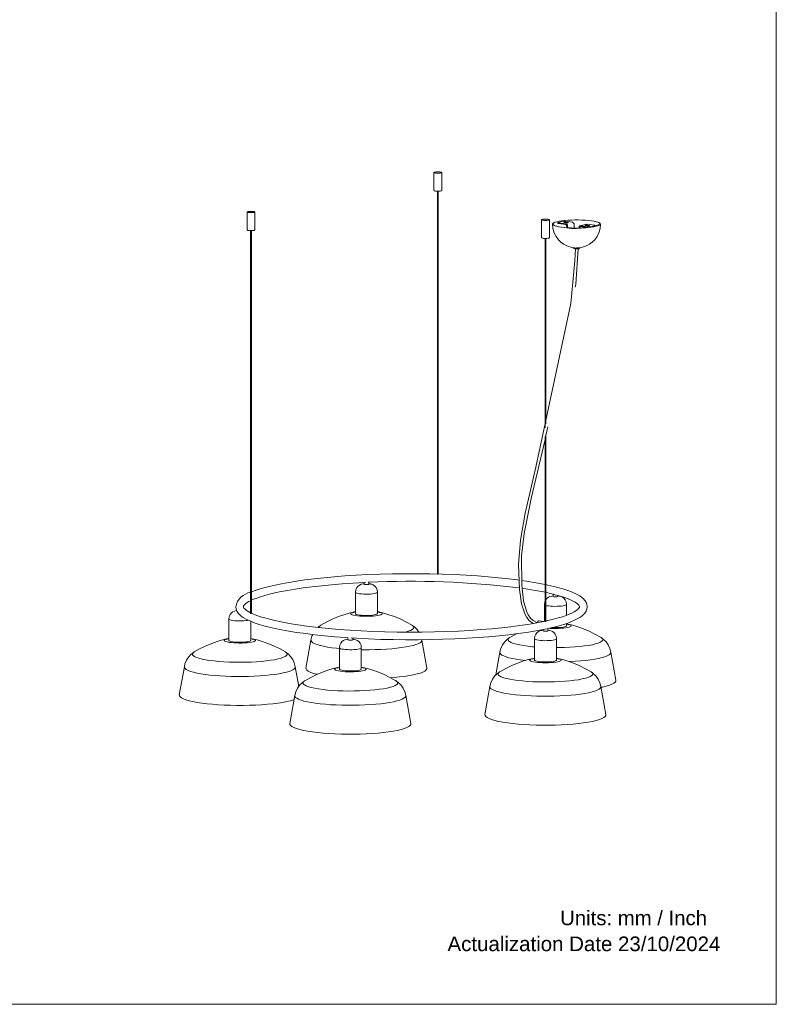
# Model space of a CAD drawing. Header units: millimetres. Extents: x 0 to 8.3, y 0 to 11.7.
# Tile 2 of 5: x 4.1 to 8.3, y 0 to 5.4. Entities that reach past the tile are written whole.
import ezdxf

# ---------------------------------------------------------------- set-up
doc = ezdxf.new("R2010")
doc.units = ezdxf.units.MM
doc.layers.add('PDF_Geometría', color=7, linetype='Continuous')
doc.layers.add('PDF_Texto', color=7, linetype='Continuous', true_color=0x5b5b5b)
doc.styles.add('PDF Arial-BoldMT', font='arial.ttf')

msp = doc.modelspace()

# ---------------------------------------------------------------- linework, layer by layer
at = {"layer": 'PDF_Geometría', "lineweight": 18}
msp.add_lwpolyline([(0.0016, 11.6917), (0.0016, 0), (8.2684, 0), (8.2684, 11.6917)], close=True, dxfattribs=at)
at = {"layer": 'PDF_Geometría', "color": 9, "lineweight": 9, "true_color": 0xc0c0c0}
for points in [[(6.4357, 4.542), (6.4385, 4.5428), (6.4401, 4.5437), (6.4403, 4.5443), (6.4402, 4.5446), (6.4389, 4.5455), (6.4363, 4.5464), (6.4325, 4.547), (6.4278, 4.5475), (6.4225, 4.5478), (6.4171, 4.5478), (6.4117, 4.5476), (6.4069, 4.5471), (6.403, 4.5465), (6.4001, 4.5457), (6.3986, 4.5448), (6.3983, 4.5443), (6.3985, 4.5439), (6.3997, 4.543), (6.4024, 4.5421), (6.4062, 4.5415), (6.4108, 4.541), (6.4161, 4.5407), (6.4216, 4.5407), (6.4269, 4.5409), (6.4317, 4.5414)], [(5.4155, 4.3264), (5.4183, 4.3272), (5.4199, 4.3281), (5.4201, 4.3287), (5.42, 4.3291), (5.4187, 4.33), (5.4161, 4.3308), (5.4123, 4.3314), (5.4076, 4.3319), (5.4023, 4.3322), (5.3969, 4.3322), (5.3915, 4.332), (5.3867, 4.3315), (5.3828, 4.3309), (5.3799, 4.3301), (5.3784, 4.3292), (5.3781, 4.3287), (5.3782, 4.3283), (5.3795, 4.3274), (5.3822, 4.3266), (5.386, 4.3259), (5.3906, 4.3254), (5.3959, 4.3251), (5.4014, 4.3251), (5.4067, 4.3253), (5.4115, 4.3258)], [(7.0239, 4.284), (7.0267, 4.2848), (7.0283, 4.2857), (7.0285, 4.2863), (7.0284, 4.2867), (7.0271, 4.2876), (7.0245, 4.2884), (7.0207, 4.2891), (7.016, 4.2895), (7.0107, 4.2898), (7.0053, 4.2898), (6.9999, 4.2896), (6.9951, 4.2892), (6.9912, 4.2885), (6.9883, 4.2877), (6.9868, 4.2868), (6.9865, 4.2863), (6.9866, 4.2859), (6.9879, 4.285), (6.9906, 4.2842), (6.9944, 4.2835), (6.999, 4.283), (7.0043, 4.2828), (7.0098, 4.2827), (7.0151, 4.283), (7.0199, 4.2834)], [(7.1178, 4.2726), (7.1281, 4.2712), (7.1293, 4.271), (7.1301, 4.2708), (7.1305, 4.2705), (7.1305, 4.2704), (7.1304, 4.2702), (7.13, 4.2699), (7.1291, 4.2697), (7.1278, 4.2695), (7.1263, 4.2693), (7.1247, 4.2693), (7.123, 4.2693), (7.1213, 4.2693), (7.1198, 4.2695), (7.1096, 4.2709), (7.1084, 4.2711), (7.1076, 4.2714), (7.1072, 4.2716), (7.1072, 4.2718), (7.1072, 4.2719), (7.1077, 4.2722), (7.1086, 4.2725), (7.1099, 4.2727), (7.1114, 4.2728), (7.113, 4.2729), (7.1147, 4.2729), (7.1164, 4.2728)], [(7.2262, 4.2549), (7.2251, 4.2552), (7.2242, 4.2554), (7.2238, 4.2557), (7.2238, 4.2558), (7.2239, 4.256), (7.2243, 4.2563), (7.2252, 4.2565), (7.2265, 4.2567), (7.228, 4.2569), (7.2296, 4.2569), (7.2314, 4.2569), (7.233, 4.2568), (7.2345, 4.2567), (7.2447, 4.2553), (7.2459, 4.2551), (7.2467, 4.2548), (7.2471, 4.2545), (7.2471, 4.2544), (7.2471, 4.2542), (7.2466, 4.254), (7.2457, 4.2537), (7.2444, 4.2535), (7.2429, 4.2534), (7.2413, 4.2533), (7.2396, 4.2533), (7.2379, 4.2534), (7.2365, 4.2535)]]:
    msp.add_lwpolyline(points, close=True, dxfattribs=at)
for points in [[(6.3983, 4.5443), (6.3983, 4.446)], [(6.4403, 4.446), (6.4403, 4.5443)], [(6.4402, 4.4464), (6.4403, 4.446), (6.4401, 4.4454), (6.4385, 4.4445), (6.4357, 4.4437), (6.4317, 4.4431), (6.4269, 4.4427), (6.4216, 4.4424), (6.4161, 4.4425), (6.4108, 4.4427), (6.4062, 4.4432), (6.4024, 4.4439), (6.3997, 4.4447), (6.3985, 4.4456), (6.3983, 4.446)], [(6.4167, 4.4425), (6.4167, 2.3505)], [(6.4219, 2.3505), (6.4219, 4.4424)], [(5.3781, 4.3287), (5.3781, 4.2304)], [(5.4201, 4.2304), (5.4201, 4.3287)], [(6.9865, 4.2863), (6.9865, 4.188)], [(7.0285, 4.188), (7.0285, 4.2863)], [(7.3063, 4.263), (7.3047, 4.2597), (7.3004, 4.2565), (7.2932, 4.2535), (7.2835, 4.2506), (7.2714, 4.2481), (7.2572, 4.2459), (7.2412, 4.244), (7.2238, 4.2426), (7.2054, 4.2417), (7.1863, 4.2412), (7.167, 4.2412), (7.1479, 4.2417), (7.1295, 4.2427), (7.1121, 4.2441), (7.0962, 4.246), (7.0821, 4.2482), (7.0702, 4.2508), (7.0606, 4.2536), (7.0536, 4.2567), (7.0494, 4.2599), (7.048, 4.2631), (7.048, 4.2632), (7.0496, 4.2664), (7.0539, 4.2696), (7.0611, 4.2727), (7.0708, 4.2755), (7.0829, 4.2781), (7.0971, 4.2803), (7.1131, 4.2821), (7.1305, 4.2836), (7.1489, 4.2845), (7.168, 4.285), (7.1873, 4.285), (7.2064, 4.2845), (7.2248, 4.2835), (7.2422, 4.2821), (7.2581, 4.2802), (7.2722, 4.278), (7.2841, 4.2754), (7.2937, 4.2725), (7.3007, 4.2695), (7.3049, 4.2663), (7.3063, 4.2631), (7.3059, 4.2597)], [(7.048, 4.2631), (7.0483, 4.2599)], [(7.1274, 4.2429), (7.1274, 4.2533), (7.1271, 4.256), (7.1263, 4.2586), (7.125, 4.2609), (7.1233, 4.2628), (7.1213, 4.2641), (7.1192, 4.2647), (7.0783, 4.2703), (7.0769, 4.2706), (7.0759, 4.2709), (7.0754, 4.2712), (7.0753, 4.2714), (7.0754, 4.2716), (7.076, 4.2719), (7.0771, 4.2722), (7.1034, 4.2778), (7.1049, 4.278), (7.1067, 4.2782), (7.1087, 4.2782), (7.1107, 4.2782), (7.1127, 4.2781), (7.1145, 4.278), (7.1554, 4.2724), (7.1575, 4.2717), (7.1595, 4.2704), (7.1612, 4.2685), (7.1625, 4.2662), (7.1633, 4.2636), (7.1635, 4.2609), (7.1635, 4.2413)], [(7.0753, 4.2714), (7.0753, 4.2662)], [(7.076, 4.2667), (7.0754, 4.2664), (7.0753, 4.2662), (7.0754, 4.266), (7.0759, 4.2657), (7.0769, 4.2654), (7.0783, 4.2651), (7.1192, 4.2595), (7.1202, 4.2592), (7.1212, 4.2586), (7.1221, 4.2576), (7.1227, 4.2565), (7.1231, 4.2552), (7.1233, 4.2538), (7.1233, 4.2432)], [(7.2789, 4.2546), (7.2783, 4.2543), (7.2772, 4.254), (7.2509, 4.2484), (7.2494, 4.2482), (7.2476, 4.248), (7.2456, 4.2479), (7.2436, 4.2479), (7.2416, 4.248), (7.2398, 4.2482), (7.1989, 4.2538), (7.1968, 4.2537), (7.1968, 4.2537), (7.1948, 4.253), (7.1932, 4.2516), (7.1919, 4.2496), (7.191, 4.2472), (7.1908, 4.2446), (7.1908, 4.2412)], [(7.233, 4.2614), (7.1968, 4.2537)], [(7.233, 4.2614), (7.233, 4.2614), (7.2351, 4.2615), (7.276, 4.2559), (7.2774, 4.2556), (7.2784, 4.2553), (7.2789, 4.255), (7.279, 4.2548)], [(7.279, 4.2497), (7.279, 4.2548)], [(5.42, 4.2308), (5.4201, 4.2304), (5.4199, 4.2298), (5.4183, 4.229), (5.4155, 4.2282), (5.4115, 4.2275), (5.4067, 4.2271), (5.4014, 4.2268), (5.3959, 4.2269), (5.3906, 4.2271), (5.386, 4.2276), (5.3822, 4.2283), (5.3795, 4.2291), (5.3782, 4.23), (5.3781, 4.2304)], [(5.3965, 4.2269), (5.3965, 2.1348)], [(5.4017, 2.1348), (5.4017, 4.2269)], [(7.1948, 4.2412), (7.1948, 4.244), (7.195, 4.2453), (7.1954, 4.2465), (7.196, 4.2475), (7.1969, 4.2482), (7.1979, 4.2486), (7.1979, 4.2486), (7.1989, 4.2486), (7.2358, 4.2436)], [(7.231, 4.2442), (7.231, 4.243)], [(7.2398, 4.2481), (7.2413, 4.2481)], [(7.2416, 4.2481), (7.2429, 4.2482), (7.2439, 4.2483)], [(7.0284, 4.1884), (7.0285, 4.188), (7.0283, 4.1875), (7.0267, 4.1866), (7.0239, 4.1858), (7.0199, 4.1851), (7.0151, 4.1847), (7.0098, 4.1845), (7.0043, 4.1845), (6.999, 4.1847), (6.9944, 4.1852), (6.9906, 4.1859), (6.9879, 4.1867), (6.9866, 4.1876), (6.9865, 4.188)], [(7.0049, 4.1845), (7.0049, 3.1494)], [(7.0101, 3.1715), (7.0101, 4.1845)], [(6.9409, 2.0801), (6.9346, 2.0833), (6.9191, 2.0961), (6.9056, 2.1128), (6.8938, 2.1338), (6.8762, 2.1878), (6.865, 2.267), (6.8597, 2.4023), (6.8704, 2.5359), (6.8973, 2.6834), (6.9545, 2.9346), (7.1454, 3.8285), (7.1686, 4.0615), (7.1719, 4.1269)], [(7.1614, 4.1329), (7.1614, 4.1293)], [(7.1927, 4.1289), (7.1894, 4.1276), (7.1828, 4.1268), (7.1747, 4.1267), (7.1673, 4.1272), (7.1625, 4.1284), (7.1614, 4.1293), (7.1616, 4.1297)], [(7.1678, 4.1324), (7.1747, 4.1318), (7.1828, 4.132), (7.1894, 4.1328)], [(7.1695, 3.9185), (7.1728, 3.9352), (7.1863, 4.1273)], [(7.1762, 4.1322), (7.1795, 4.1322), (7.1827, 4.1323), (7.1855, 4.1326), (7.1879, 4.133), (7.1882, 4.1331)], [(7.1929, 4.1293), (7.1929, 4.1332)], [(7.0099, 3.1077), (7.0118, 3.1155), (7.0194, 3.1546)], [(6.9618, 2.0868), (6.9557, 2.0884), (6.9397, 2.0973), (6.9258, 2.1101), (6.9137, 2.127), (6.9031, 2.1487), (6.8874, 2.2052), (6.8777, 2.2906), (6.8759, 2.4506), (6.8908, 2.5722), (6.9295, 2.7634), (7.0048, 3.0857)], [(7.0049, 2.0925), (7.0049, 2.0925), (7.005, 2.0924), (7.0053, 2.0923), (7.0059, 2.0922), (7.0066, 2.0921), (7.0074, 2.092), (7.0082, 2.092), (7.009, 2.092), (7.0096, 2.0921), (7.01, 2.0922), (7.0101, 2.0924), (7.0101, 2.0924), (7.0101, 3.1136)], [(7.0049, 3.1021), (7.0049, 2.0925)], [(5.4016, 2.2534), (5.4211, 2.2608), (5.4436, 2.2683), (5.4691, 2.2758), (5.4978, 2.2833), (5.5299, 2.2907), (5.5654, 2.298), (5.6045, 2.3051), (5.6471, 2.312), (5.6934, 2.3186), (5.7432, 2.3248), (5.7963, 2.3305), (5.8526, 2.3357), (5.9119, 2.3403), (5.9737, 2.3443), (6.0378, 2.3475), (6.1037, 2.35), (6.171, 2.3517), (6.2392, 2.3526), (6.3077, 2.3526), (6.3759, 2.3518), (6.4433, 2.3501), (6.5093, 2.3477), (6.5735, 2.3445), (6.6355, 2.3406), (6.6948, 2.336), (6.7513, 2.3308), (6.8046, 2.3251), (6.8545, 2.3189), (6.8617, 2.318)], [(6.4219, 2.3505), (6.4219, 2.3505), (6.4218, 2.3504), (6.4214, 2.3502), (6.4208, 2.3501), (6.42, 2.35), (6.4192, 2.3499), (6.4184, 2.35), (6.4177, 2.3501), (6.4171, 2.3502), (6.4168, 2.3504), (6.4167, 2.3505), (6.4167, 2.3506)], [(7.0048, 2.294), (6.9852, 2.298), (6.9461, 2.3051), (6.9035, 2.312), (6.8759, 2.316)], [(5.4016, 2.2076), (5.4132, 2.2128), (5.4303, 2.2195), (5.4503, 2.2264), (5.4734, 2.2334), (5.4998, 2.2405), (5.5295, 2.2476), (5.5628, 2.2547), (5.5997, 2.2617), (5.6403, 2.2684), (5.6845, 2.275), (5.7323, 2.2812), (5.7836, 2.287), (5.8382, 2.2923), (5.8958, 2.297), (5.9563, 2.3012), (6.0191, 2.3046), (6.0239, 2.3048)], [(5.9695, 2.2508), (5.9711, 2.265), (5.9763, 2.2766), (5.9835, 2.2851), (5.9914, 2.2908), (5.9996, 2.2945), (6.0095, 2.297), (6.0166, 2.2977)], [(6.0162, 2.3038), (6.0162, 2.2949)], [(6.0165, 2.2945), (6.0162, 2.2949), (6.0166, 2.2955)], [(6.042, 2.2955), (6.0424, 2.2949), (6.042, 2.2943), (6.0386, 2.2933), (6.0327, 2.2928), (6.0259, 2.2927), (6.02, 2.2933), (6.0166, 2.2943)], [(6.042, 2.2977), (6.0491, 2.297), (6.0519, 2.2965), (6.0539, 2.296), (6.056, 2.2955), (6.0586, 2.2947), (6.0621, 2.2933), (6.0666, 2.2911), (6.0687, 2.2899), (6.0751, 2.2851), (6.0823, 2.2766), (6.0875, 2.265), (6.089, 2.2508)], [(6.0424, 2.2949), (6.0424, 2.3068)], [(7.005, 2.251), (6.9878, 2.2547), (6.9509, 2.2617), (6.9103, 2.2684), (6.8789, 2.2731)], [(7.01, 2.2929), (7.0208, 2.2907), (7.0528, 2.2833), (7.0815, 2.2758), (7.107, 2.2683), (7.1296, 2.2608), (7.1493, 2.2533), (7.1665, 2.2459), (7.1814, 2.2384), (7.1942, 2.2309), (7.2052, 2.2232), (7.2147, 2.2152), (7.2227, 2.2064), (7.2292, 2.1967), (7.2338, 2.1854), (7.2357, 2.172), (7.2338, 2.1586), (7.2292, 2.1473), (7.2227, 2.1376), (7.2147, 2.1288), (7.2052, 2.1208), (7.1942, 2.1131), (7.1814, 2.1056), (7.1665, 2.0981), (7.1493, 2.0907), (7.1296, 2.0832), (7.107, 2.0757), (7.0815, 2.0682), (7.0528, 2.0607), (7.0208, 2.0533), (7.0192, 2.053)], [(6.089, 2.2515), (6.0891, 2.2509), (6.089, 2.2508), (6.0883, 2.2494), (6.0852, 2.2473), (6.0795, 2.2454), (6.0717, 2.2438), (6.062, 2.2424), (6.0509, 2.2415), (6.0388, 2.2409), (6.0264, 2.2408), (6.014, 2.2411), (6.0023, 2.2419), (5.9918, 2.243), (5.983, 2.2445), (5.9761, 2.2463), (5.9716, 2.2483), (5.9696, 2.2504), (5.9695, 2.2508), (5.9695, 2.2509), (5.9695, 2.1346), (5.9696, 2.134), (5.9716, 2.1319), (5.9761, 2.1299), (5.983, 2.1281), (5.9918, 2.1266), (6.0023, 2.1255), (6.014, 2.1247), (6.0264, 2.1244), (6.0388, 2.1245), (6.0509, 2.1251), (6.062, 2.1261), (6.0717, 2.1274), (6.0795, 2.1291), (6.0852, 2.131), (6.0883, 2.133), (6.0891, 2.1346), (6.089, 2.1351)], [(6.0891, 2.1346), (6.0891, 2.2509)], [(7.0495, 2.2408), (7.0211, 2.2476), (7.01, 2.25)], [(7.0101, 2.2116), (7.0159, 2.2184), (7.0238, 2.2242), (7.032, 2.2279), (7.0419, 2.2304), (7.0488, 2.2311)], [(7.0486, 2.2427), (7.0486, 2.2283)], [(7.0487, 2.2286), (7.0486, 2.2283), (7.0495, 2.2274), (7.0535, 2.2265), (7.0597, 2.2261), (7.0664, 2.2262), (7.0719, 2.2269), (7.0747, 2.2279), (7.0748, 2.2283), (7.0748, 2.2344)], [(7.0747, 2.2312), (7.0785, 2.2308), (7.0815, 2.2304), (7.0914, 2.2279), (7.0996, 2.2242), (7.1075, 2.2184), (7.1147, 2.2099), (7.1199, 2.1983), (7.1215, 2.1842)], [(5.3966, 2.1388), (5.3869, 2.1438), (5.3773, 2.1496), (5.3697, 2.155), (5.3641, 2.16), (5.3603, 2.1643), (5.3581, 2.1678), (5.3571, 2.1704), (5.3569, 2.172), (5.3571, 2.1736), (5.3581, 2.1762), (5.3603, 2.1797), (5.3641, 2.184), (5.3697, 2.189), (5.3773, 2.1944), (5.3869, 2.2002), (5.3966, 2.2052)], [(7.0048, 2.2013), (7.0035, 2.1983), (7.0019, 2.1842), (7.0019, 2.1843), (7.0019, 2.0916)], [(7.005, 2.1812), (7.004, 2.1816), (7.002, 2.1837)], [(7.1214, 2.1849), (7.1215, 2.1843), (7.1215, 2.1842), (7.1208, 2.1827), (7.1176, 2.1807), (7.1119, 2.1788), (7.1041, 2.1771), (7.0944, 2.1758), (7.0833, 2.1748), (7.0712, 2.1743), (7.0588, 2.1741), (7.0464, 2.1745), (7.0347, 2.1752), (7.0242, 2.1764), (7.0154, 2.1779), (7.01, 2.1793)], [(7.1937, 2.172), (7.1935, 2.1704), (7.1925, 2.1678), (7.1903, 2.1643), (7.1865, 2.16), (7.1809, 2.155), (7.1734, 2.1496), (7.1637, 2.1438), (7.1518, 2.1376), (7.1374, 2.1312), (7.1203, 2.1245), (7.1003, 2.1176), (7.0772, 2.1106), (7.0508, 2.1035), (7.0211, 2.0964), (7.0101, 2.0941)], [(7.1215, 2.125), (7.1215, 2.1843)], [(5.3209, 2.1511), (5.3176, 2.1508), (5.3077, 2.1483), (5.2995, 2.1446), (5.2916, 2.1389), (5.2844, 2.1303), (5.2792, 2.1187), (5.2776, 2.1046), (5.2776, 2.1047), (5.2776, 1.9883), (5.2777, 1.9878), (5.2797, 1.9857), (5.2842, 1.9837), (5.2911, 1.9819), (5.2999, 1.9804), (5.3104, 1.9793), (5.3221, 1.9785), (5.3345, 1.9782), (5.3469, 1.9783), (5.359, 1.9789), (5.3701, 1.9798), (5.3798, 1.9812), (5.3876, 1.9828), (5.3933, 1.9847), (5.3965, 1.9868), (5.3972, 1.9883), (5.3971, 1.9889)], [(5.384, 2.0984), (5.3798, 2.0975), (5.3701, 2.0962), (5.359, 2.0952), (5.3469, 2.0947), (5.3345, 2.0946), (5.3221, 2.0949), (5.3104, 2.0956), (5.2999, 2.0968), (5.2911, 2.0983), (5.2842, 2.1001), (5.2797, 2.102), (5.2777, 2.1041)], [(5.4017, 2.1348), (5.4017, 2.1348), (5.4016, 2.1347), (5.4012, 2.1346), (5.4005, 2.1346), (5.3998, 2.1345), (5.399, 2.1345), (5.3982, 2.1344), (5.3975, 2.1344), (5.3969, 2.1345), (5.3966, 2.1346), (5.3965, 2.1348), (5.3965, 2.1348)], [(7.0048, 2.0929), (6.9878, 2.0893), (6.9509, 2.0823), (6.9103, 2.0756), (6.8661, 2.069), (6.8183, 2.0628), (6.767, 2.057), (6.7124, 2.0517), (6.6548, 2.047), (6.5944, 2.0428), (6.5315, 2.0394), (6.4667, 2.0367), (6.4004, 2.0347), (6.3329, 2.0336), (6.265, 2.0333), (6.1971, 2.0338), (6.13, 2.0352), (6.064, 2.0374), (5.9998, 2.0403), (5.9377, 2.044), (5.8781, 2.0483), (5.8213, 2.0533), (5.7677, 2.0587), (5.7175, 2.0647), (5.6894, 2.0684), (5.6845, 2.069), (5.6403, 2.0756), (5.5997, 2.0823), (5.5628, 2.0893), (5.5295, 2.0964), (5.4998, 2.1035), (5.4734, 2.1106), (5.4503, 2.1176), (5.4303, 2.1245), (5.4132, 2.1312), (5.4017, 2.1363)], [(5.7709, 2.0583), (5.7705, 2.0602), (5.773, 2.0653), (5.779, 2.0703), (5.779, 2.0703), (5.7802, 2.071), (5.8131, 2.0895), (5.8453, 2.1051), (5.8765, 2.1181), (5.9064, 2.1287), (5.9349, 2.1372), (5.9617, 2.1437), (5.9618, 2.1437)], [(5.9696, 2.1451), (5.9682, 2.1449), (5.9618, 2.1437), (5.9585, 2.1429), (5.9511, 2.1407), (5.946, 2.1383), (5.9434, 2.1358), (5.9435, 2.1332), (5.9461, 2.1307), (5.9513, 2.1283), (5.9589, 2.1261), (5.9686, 2.1242), (5.9801, 2.1225), (5.9931, 2.1213), (6.0073, 2.1204), (6.0221, 2.12), (6.0371, 2.12), (6.0519, 2.1204), (6.066, 2.1213), (6.079, 2.1226), (6.0904, 2.1242), (6.1001, 2.1262), (6.1075, 2.1284), (6.1126, 2.1308), (6.1152, 2.1333), (6.1151, 2.1359), (6.1125, 2.1384), (6.1073, 2.1408), (6.0997, 2.143), (6.0968, 2.1437), (6.09, 2.145), (6.089, 2.1451)], [(5.9578, 2.14), (5.9619, 2.141), (5.9548, 2.1393)], [(6.1008, 2.14), (6.0966, 2.141), (6.1038, 2.1393)], [(6.2784, 2.071), (6.2454, 2.0895), (6.2133, 2.1051), (6.1821, 2.1181), (6.1522, 2.1287), (6.1237, 2.1372), (6.0969, 2.1437), (6.0968, 2.1437)], [(5.3972, 1.9883), (5.3972, 2.0928)], [(5.7643, 2.059), (5.7658, 2.0606), (5.779, 2.0703)], [(7.0122, 2.0516), (6.9852, 2.046), (6.9461, 2.0389), (6.9035, 2.032), (6.8572, 2.0254), (6.8075, 2.0193), (6.7543, 2.0135), (6.698, 2.0083), (6.6388, 2.0037), (6.5769, 1.9997), (6.5128, 1.9965), (6.4469, 1.994), (6.3796, 1.9923), (6.3114, 1.9914), (6.2429, 1.9914), (6.1747, 1.9922), (6.1073, 1.9939), (6.0413, 1.9963), (5.9771, 1.9995), (5.9462, 2.0015)], [(6.24, 2.0335), (6.2418, 2.0339), (6.2575, 2.0383), (6.2702, 2.0429), (6.2796, 2.0478), (6.2855, 2.0528), (6.2881, 2.0579), (6.2871, 2.063), (6.2826, 2.0681), (6.2796, 2.0703), (6.2784, 2.071), (6.2747, 2.073)], [(6.3162, 2.0333), (6.3065, 2.047), (6.2928, 2.0606), (6.2796, 2.0703)], [(6.9604, 2.0837), (6.9622, 2.0877), (6.9644, 2.0909), (6.9671, 2.0932), (6.97, 2.0944), (6.9723, 2.0945), (6.9728, 2.0944)], [(6.9979, 2.091), (6.9723, 2.0945)], [(6.9939, 2.048), (6.9939, 2.0408)], [(7.0177, 2.0395), (7.02, 2.0404), (7.0201, 2.0408), (7.0201, 2.0558)], [(7.0254, 2.0547), (7.0339, 2.054), (7.0485, 2.0534), (7.0635, 2.0533), (7.0784, 2.0535), (7.0928, 2.0543), (7.1063, 2.0554), (7.1185, 2.0569), (7.1289, 2.0587), (7.1372, 2.0609), (7.1433, 2.0632), (7.1469, 2.0657), (7.1479, 2.0682), (7.1462, 2.0708), (7.1421, 2.0732), (7.1354, 2.0755), (7.1292, 2.077), (7.1266, 2.0776), (7.1213, 2.0784)], [(7.1214, 2.0685), (7.1215, 2.0679), (7.1208, 2.0664), (7.1176, 2.0643), (7.1119, 2.0624), (7.1041, 2.0608), (7.0944, 2.0594), (7.0833, 2.0584), (7.0712, 2.0579), (7.0588, 2.0578), (7.0464, 2.0581), (7.0424, 2.0584)], [(7.1215, 2.0679), (7.1215, 2.081)], [(7.1332, 2.0734), (7.129, 2.0744), (7.1362, 2.0726)], [(7.3108, 2.0044), (7.2779, 2.0228), (7.2457, 2.0384), (7.2145, 2.0514), (7.1846, 2.0621), (7.1561, 2.0705), (7.1293, 2.077), (7.1292, 2.077)], [(5.0883, 1.9248), (5.1212, 1.9432), (5.1534, 1.9588), (5.1846, 1.9719), (5.2145, 1.9825), (5.243, 1.9909), (5.2698, 1.9974), (5.2699, 1.9974)], [(5.2777, 1.9988), (5.2742, 1.9983), (5.2699, 1.9974), (5.265, 1.9963), (5.258, 1.994), (5.2534, 1.9916), (5.2513, 1.989), (5.2519, 1.9865), (5.2551, 1.984), (5.2607, 1.9816), (5.2687, 1.9795), (5.2788, 1.9776), (5.2907, 1.976), (5.304, 1.9748), (5.3183, 1.974), (5.3332, 1.9737), (5.3482, 1.9738), (5.3629, 1.9743), (5.3768, 1.9753), (5.3895, 1.9767), (5.4006, 1.9784), (5.4098, 1.9804), (5.4168, 1.9826), (5.4214, 1.9851), (5.4235, 1.9876), (5.4229, 1.9902), (5.4197, 1.9927), (5.4141, 1.995), (5.4061, 1.9972), (5.4049, 1.9974), (5.3971, 1.9989)], [(5.2659, 1.9938), (5.2701, 1.9948), (5.2629, 1.993)], [(5.4089, 1.9938), (5.4048, 1.9948), (5.4119, 1.993)], [(5.5865, 1.9248), (5.5536, 1.9432), (5.5214, 1.9588), (5.4902, 1.9719), (5.4603, 1.9825), (5.4318, 1.9909), (5.405, 1.9974), (5.4049, 1.9974)], [(5.7263, 1.9898), (5.7315, 2.0114), (5.7358, 2.0206)], [(5.7266, 1.9911), (5.7264, 1.9902), (5.7263, 1.9898), (5.7267, 1.9857), (5.7302, 1.9804), (5.7369, 1.9751), (5.7468, 1.97), (5.7597, 1.9651), (5.7757, 1.9604), (5.7944, 1.956), (5.8157, 1.952), (5.8394, 1.9484), (5.8651, 1.9453), (5.8818, 1.9437)], [(5.9286, 1.9943), (5.9217, 1.9936), (5.9118, 1.9911), (5.9036, 1.9874), (5.8957, 1.9817), (5.8885, 1.9732), (5.8833, 1.9616), (5.8817, 1.9474), (5.8817, 1.9475), (5.8817, 1.8311), (5.8818, 1.8306), (5.8838, 1.8285), (5.8883, 1.8265), (5.8952, 1.8247), (5.904, 1.8232), (5.9145, 1.8221), (5.9262, 1.8213), (5.9386, 1.821), (5.951, 1.8211), (5.9631, 1.8217), (5.9742, 1.8226), (5.9839, 1.824), (5.9917, 1.8256), (5.9973, 1.8275), (6.0005, 1.8296), (6.0012, 1.8311), (6.0012, 1.8317)], [(5.9284, 2.003), (5.9284, 1.9915)], [(5.9285, 1.9918), (5.9284, 1.9915), (5.9292, 1.9907), (5.9333, 1.9898), (5.9395, 1.9893), (5.9462, 1.9894), (5.9517, 1.9901), (5.9545, 1.9911), (5.9546, 1.9915), (5.9546, 2.0004)], [(5.9545, 1.9944), (5.9583, 1.9941), (5.9613, 1.9936), (5.9712, 1.9911), (5.9794, 1.9874), (5.9873, 1.9817), (5.9945, 1.9732), (5.9997, 1.9616), (6.0012, 1.9474)], [(6.0012, 1.9374), (6.0144, 1.9371), (6.0461, 1.9372), (6.0777, 1.9377), (6.1087, 1.9389), (6.1388, 1.9406), (6.1677, 1.9428), (6.1952, 1.9455), (6.2208, 1.9487), (6.2443, 1.9523), (6.2654, 1.9563), (6.284, 1.9607), (6.2997, 1.9654), (6.3125, 1.9703), (6.3222, 1.9754), (6.3287, 1.9807), (6.332, 1.9861), (6.3322, 1.9898), (6.3322, 1.9902), (6.3318, 1.9915)], [(6.3322, 1.9898), (6.3317, 1.9918)], [(6.7588, 1.9231), (6.7639, 1.9447), (6.7728, 1.9639), (6.7845, 1.9803), (6.7982, 1.9939), (6.8114, 2.0036)], [(6.8167, 2.0066), (6.8126, 2.0044), (6.8114, 2.0036), (6.8086, 2.0017), (6.804, 1.9966), (6.8029, 1.9915), (6.8053, 1.9864), (6.8111, 1.9814), (6.8203, 1.9765), (6.8328, 1.9718), (6.8484, 1.9675), (6.8669, 1.9634), (6.888, 1.9598), (6.9115, 1.9566), (6.9369, 1.9538), (6.9473, 1.953)], [(6.8126, 2.0044), (6.8455, 2.0228), (6.8489, 2.0244)], [(6.994, 2.0436), (6.9872, 2.0429), (6.9773, 2.0404), (6.9691, 2.0367), (6.9612, 2.031), (6.954, 2.0225), (6.9488, 2.0109), (6.9473, 1.9967), (6.9472, 1.9968), (6.9472, 1.8804), (6.9473, 1.8799), (6.9493, 1.8778), (6.9539, 1.8758), (6.9607, 1.874), (6.9696, 1.8725), (6.9801, 1.8714), (6.9917, 1.8706), (7.0041, 1.8703), (7.0166, 1.8704), (7.0286, 1.871), (7.0397, 1.8719), (7.0494, 1.8733), (7.0572, 1.8749), (7.0629, 1.8768), (7.0661, 1.8789), (7.0668, 1.8804), (7.0667, 1.881)], [(7.0667, 1.9974), (7.0668, 1.9968), (7.0668, 1.9967), (7.0661, 1.9953), (7.0629, 1.9932), (7.0572, 1.9913), (7.0494, 1.9897), (7.0397, 1.9883), (7.0286, 1.9873), (7.0166, 1.9868), (7.0041, 1.9867), (6.9917, 1.987), (6.9801, 1.9877), (6.9696, 1.9889), (6.9607, 1.9904), (6.9539, 1.9922), (6.9493, 1.9941), (6.9473, 1.9962)], [(6.9946, 2.0401), (6.9939, 2.0408), (6.994, 2.0411)], [(7.0172, 2.0394), (7.0118, 2.0387), (7.005, 2.0386), (6.9988, 2.039), (6.9948, 2.04)], [(7.0668, 1.9967), (7.0652, 2.0109), (7.06, 2.0225), (7.0528, 2.031), (7.0449, 2.0367), (7.0367, 2.0404), (7.0268, 2.0429), (7.0238, 2.0433), (7.02, 2.0437)], [(7.0667, 1.9485), (7.0821, 1.9485), (7.1119, 1.9492), (7.1411, 1.9505), (7.1691, 1.9524), (7.1957, 1.9548), (7.2206, 1.9577), (7.2432, 1.961), (7.2634, 1.9648), (7.2809, 1.969), (7.2954, 1.9735), (7.3067, 1.9782), (7.3148, 1.9831), (7.3194, 1.9882), (7.3205, 1.9933), (7.3181, 1.9984), (7.3123, 2.0034), (7.312, 2.0036), (7.3108, 2.0044), (7.3076, 2.006)], [(7.0668, 1.8804), (7.0668, 1.9968)], [(7.3646, 1.9231), (7.3595, 1.9447), (7.3506, 1.9639), (7.3389, 1.9803), (7.3252, 1.9939), (7.312, 2.0036)], [(5.7264, 1.9902), (5.699, 1.837)], [(6.0012, 1.9481), (6.0012, 1.9475), (6.0012, 1.9474), (6.0005, 1.946), (5.9973, 1.9439), (5.9917, 1.942), (5.9839, 1.9404), (5.9742, 1.939), (5.9631, 1.9381), (5.951, 1.9375), (5.9386, 1.9374), (5.9262, 1.9377), (5.9145, 1.9385), (5.904, 1.9396), (5.8952, 1.9411), (5.8883, 1.9429), (5.8838, 1.9449), (5.8818, 1.947)], [(6.0012, 1.8311), (6.0012, 1.9475)], [(6.3596, 1.837), (6.3322, 1.9902)], [(5.0345, 1.8435), (5.0378, 1.8594), (5.0457, 1.8793), (5.0567, 1.8965), (5.07, 1.9108), (5.0849, 1.9226), (5.0871, 1.924)], [(5.0888, 1.925), (5.0883, 1.9248), (5.0871, 1.924), (5.0821, 1.9201), (5.0789, 1.915), (5.0791, 1.91)], [(5.0791, 1.9099), (5.0829, 1.9048), (5.0901, 1.8998), (5.1007, 1.895), (5.1144, 1.8905), (5.1312, 1.8862), (5.1507, 1.8823), (5.1728, 1.8788), (5.1971, 1.8758), (5.2233, 1.8733), (5.2511, 1.8713), (5.28, 1.8699), (5.3097, 1.8691), (5.3398, 1.8688), (5.3698, 1.8691), (5.3994, 1.8701), (5.4281, 1.8716), (5.4557, 1.8737), (5.4816, 1.8763), (5.5056, 1.8794), (5.5273, 1.8829), (5.5464, 1.8869), (5.5628, 1.8912), (5.576, 1.8957), (5.5861, 1.9006), (5.5927, 1.9056), (5.596, 1.9107), (5.5957, 1.9158), (5.5919, 1.9208), (5.5877, 1.924), (5.5865, 1.9248), (5.5847, 1.9258)], [(5.6404, 1.8435), (5.6352, 1.8651), (5.6263, 1.8844), (5.6146, 1.9008), (5.6009, 1.9143), (5.5877, 1.924)], [(6.7588, 1.9235), (6.7367, 1.7997)], [(6.7579, 1.8169), (6.7909, 1.8353), (6.823, 1.851), (6.8542, 1.864), (6.8841, 1.8746), (6.9126, 1.883), (6.9395, 1.8895), (6.9395, 1.8895)], [(6.759, 1.9245), (6.7588, 1.9235), (6.7588, 1.9231), (6.7591, 1.9191), (6.7626, 1.9137), (6.7693, 1.9084), (6.7792, 1.9033), (6.7922, 1.8984), (6.8081, 1.8937), (6.8268, 1.8894), (6.8481, 1.8854), (6.8718, 1.8818), (6.8975, 1.8786)], [(6.9473, 1.8909), (6.9399, 1.8896), (6.9395, 1.8895), (6.9315, 1.8875), (6.9254, 1.8852), (6.9218, 1.8827), (6.9208, 1.8801), (6.9225, 1.8776), (6.9267, 1.8751), (6.9333, 1.8728), (6.9422, 1.8708), (6.953, 1.869), (6.9655, 1.8676), (6.9792, 1.8666), (6.9938, 1.866), (7.0088, 1.8658), (7.0237, 1.8661), (7.0382, 1.8668), (7.0516, 1.8679), (7.0638, 1.8694), (7.0742, 1.8712), (7.0825, 1.8734), (7.0886, 1.8757), (7.0922, 1.8782), (7.0932, 1.8807), (7.0916, 1.8833), (7.0874, 1.8857), (7.0807, 1.888), (7.0745, 1.8895), (7.0719, 1.8901), (7.0667, 1.8909)], [(6.9355, 1.8859), (6.9397, 1.8869), (6.9325, 1.8852)], [(7.0785, 1.8859), (7.0744, 1.8869), (7.0815, 1.8852)], [(7.2561, 1.8169), (7.2232, 1.8353), (7.191, 1.851), (7.1598, 1.864), (7.1299, 1.8746), (7.1014, 1.883), (7.0746, 1.8895), (7.0745, 1.8895)], [(7.1373, 1.8721), (7.1411, 1.8722), (7.1712, 1.8739), (7.2002, 1.8761), (7.2276, 1.8788), (7.2532, 1.882), (7.2767, 1.8856), (7.2978, 1.8897), (7.3164, 1.894), (7.3321, 1.8987), (7.345, 1.9036), (7.3547, 1.9088), (7.3611, 1.914), (7.3644, 1.9194), (7.3646, 1.9231), (7.3646, 1.9235), (7.3643, 1.9248)], [(7.392, 1.7703), (7.3646, 1.9235)], [(5.0345, 1.8439), (5.0071, 1.6908)], [(5.0347, 1.8449), (5.0345, 1.8439), (5.0345, 1.8435), (5.0348, 1.8395), (5.0383, 1.8341), (5.045, 1.8289), (5.0549, 1.8237), (5.0679, 1.8188), (5.0838, 1.8142), (5.1025, 1.8098), (5.1238, 1.8058), (5.1475, 1.8022), (5.1732, 1.7991), (5.2007, 1.7964), (5.2297, 1.7942), (5.2599, 1.7925), (5.291, 1.7914), (5.3225, 1.7909), (5.3543, 1.7909), (5.3858, 1.7915), (5.4168, 1.7926), (5.4469, 1.7943), (5.4759, 1.7965), (5.5033, 1.7992), (5.5289, 1.8024), (5.5524, 1.806), (5.5735, 1.8101), (5.5921, 1.8144), (5.6079, 1.8191), (5.6207, 1.824), (5.6304, 1.8292), (5.6369, 1.8345), (5.6401, 1.8398), (5.6404, 1.8435), (5.6403, 1.8439), (5.64, 1.8452)], [(5.6595, 1.7367), (5.6403, 1.8439)], [(5.6924, 1.7676), (5.7253, 1.7861), (5.7575, 1.8017), (5.7887, 1.8147), (5.8186, 1.8253), (5.8471, 1.8338), (5.8739, 1.8402), (5.8739, 1.8402)], [(5.6992, 1.838), (5.699, 1.837), (5.6993, 1.8322), (5.7031, 1.8263), (5.7104, 1.8206), (5.7212, 1.815), (5.7353, 1.8096), (5.7527, 1.8045), (5.7603, 1.8028)], [(5.8818, 1.8417), (5.8743, 1.8403), (5.8739, 1.8402), (5.866, 1.8382), (5.8599, 1.8359), (5.8563, 1.8334), (5.8553, 1.8308), (5.8569, 1.8283), (5.8611, 1.8259), (5.8678, 1.8236), (5.8766, 1.8215), (5.8875, 1.8197), (5.9, 1.8183), (5.9137, 1.8173), (5.9283, 1.8167), (5.9433, 1.8165), (5.9582, 1.8168), (5.9726, 1.8175), (5.9861, 1.8186), (5.9982, 1.8201), (6.0086, 1.822), (6.017, 1.8241), (6.0231, 1.8264), (6.0266, 1.8289), (6.0276, 1.8314), (6.026, 1.834), (6.0218, 1.8364), (6.0152, 1.8387), (6.009, 1.8402), (6.0063, 1.8408), (6.0011, 1.8416)], [(5.87, 1.8366), (5.8741, 1.8376), (5.867, 1.8359)], [(6.013, 1.8366), (6.0088, 1.8376), (6.0165, 1.8358)], [(6.1906, 1.7676), (6.1576, 1.7861), (6.1255, 1.8017), (6.0943, 1.8147), (6.0644, 1.8253), (6.0359, 1.8338), (6.009, 1.8402), (6.009, 1.8402)], [(6.1607, 1.7838), (6.1803, 1.7853), (6.2102, 1.7883), (6.2381, 1.7917), (6.2637, 1.7957), (6.2868, 1.8001), (6.307, 1.8048), (6.3242, 1.8099), (6.3382, 1.8153), (6.3488, 1.8209), (6.3558, 1.8267), (6.3594, 1.8325), (6.3596, 1.837), (6.3592, 1.8384)], [(6.7041, 1.7356), (6.7092, 1.7572), (6.7181, 1.7765), (6.7298, 1.7929), (6.7435, 1.8064), (6.7567, 1.8162)], [(6.762, 1.8191), (6.7579, 1.8169), (6.7567, 1.8162), (6.7539, 1.8142), (6.7493, 1.8091), (6.7482, 1.804), (6.7506, 1.7989), (6.7564, 1.7939), (6.7656, 1.789), (6.7781, 1.7844), (6.7937, 1.78), (6.8122, 1.7759), (6.8333, 1.7723), (6.8568, 1.7691), (6.8823, 1.7664), (6.9094, 1.7642), (6.9379, 1.7625), (6.9674, 1.7614), (6.9973, 1.7609), (7.0274, 1.761), (7.0572, 1.7617), (7.0864, 1.763), (7.1144, 1.7649), (7.1411, 1.7673), (7.1659, 1.7702), (7.1885, 1.7735), (7.2087, 1.7773), (7.2262, 1.7815), (7.2407, 1.786), (7.252, 1.7907), (7.2601, 1.7957), (7.2647, 1.8007), (7.2658, 1.8058), (7.2635, 1.8109)], [(7.2634, 1.8109), (7.2576, 1.816), (7.2573, 1.8162), (7.2561, 1.8169), (7.2532, 1.8184)], [(7.31, 1.7356), (7.3048, 1.7572), (7.2959, 1.7765), (7.2842, 1.7929), (7.2705, 1.8064), (7.2573, 1.8162)], [(5.6385, 1.6863), (5.6437, 1.708), (5.6526, 1.7272), (5.6643, 1.7436), (5.678, 1.7571), (5.6912, 1.7669)], [(5.6965, 1.7698), (5.6924, 1.7676), (5.6912, 1.7669), (5.6884, 1.7649), (5.6838, 1.7598), (5.6827, 1.7547), (5.6851, 1.7496), (5.6909, 1.7446), (5.7001, 1.7397), (5.7126, 1.7351), (5.7282, 1.7307), (5.7467, 1.7267), (5.7678, 1.723), (5.7912, 1.7198), (5.8167, 1.7171), (5.8439, 1.7149), (5.8724, 1.7132), (5.9018, 1.7121), (5.9318, 1.7117), (5.9619, 1.7118), (5.9917, 1.7125), (6.0209, 1.7137), (6.0489, 1.7156), (6.0755, 1.718), (6.1003, 1.7209), (6.123, 1.7243), (6.1432, 1.728), (6.1607, 1.7322), (6.1752, 1.7367), (6.1865, 1.7414), (6.1946, 1.7464), (6.1992, 1.7514), (6.2003, 1.7565), (6.1979, 1.7616), (6.1921, 1.7667), (6.1918, 1.7669), (6.1906, 1.7676), (6.1873, 1.7693)], [(6.2444, 1.6863), (6.2393, 1.708), (6.2304, 1.7272), (6.2187, 1.7436), (6.205, 1.7571), (6.1918, 1.7669)], [(6.7041, 1.736), (6.6767, 1.5829)], [(6.7044, 1.737), (6.7041, 1.736), (6.7041, 1.7356), (6.7045, 1.7316), (6.7079, 1.7262), (6.7146, 1.721), (6.7245, 1.7158), (6.7375, 1.7109), (6.7534, 1.7063), (6.7721, 1.7019), (6.7934, 1.6979), (6.8171, 1.6943), (6.8428, 1.6912), (6.8703, 1.6885), (6.8993, 1.6863), (6.9295, 1.6847), (6.9606, 1.6836), (6.9921, 1.683), (7.0239, 1.683), (7.0554, 1.6836), (7.0864, 1.6847), (7.1165, 1.6864), (7.1455, 1.6886), (7.1729, 1.6913), (7.1985, 1.6945), (7.222, 1.6982), (7.2431, 1.7022), (7.2617, 1.7065), (7.2775, 1.7112), (7.2903, 1.7162), (7.3, 1.7213), (7.3065, 1.7266), (7.3097, 1.7319), (7.31, 1.7356), (7.3099, 1.736), (7.3096, 1.7373)], [(7.3373, 1.5829), (7.3099, 1.736)], [(7.3106, 1.7318), (7.3192, 1.7334), (7.3394, 1.7382), (7.3566, 1.7433), (7.3706, 1.7487), (7.3812, 1.7543), (7.3883, 1.76), (7.3918, 1.7659), (7.392, 1.7703), (7.3916, 1.7718)], [(5.0073, 1.6918), (5.0071, 1.6908), (5.0075, 1.6859), (5.0112, 1.6801), (5.0185, 1.6743), (5.0293, 1.6687), (5.0435, 1.6634), (5.0609, 1.6583), (5.0813, 1.6536), (5.1045, 1.6492), (5.1303, 1.6453), (5.1583, 1.6418), (5.1883, 1.6389), (5.22, 1.6365), (5.2529, 1.6347), (5.2868, 1.6335), (5.3212, 1.6329), (5.3558, 1.633), (5.3902, 1.6336), (5.424, 1.6348), (5.4568, 1.6367), (5.4884, 1.6391), (5.5183, 1.642), (5.5462, 1.6455), (5.5718, 1.6495), (5.5949, 1.6538), (5.6151, 1.6586), (5.6323, 1.6637), (5.6347, 1.6646)], [(5.6386, 1.6867), (5.6112, 1.5336)], [(5.6388, 1.6877), (5.6386, 1.6867), (5.6385, 1.6863), (5.6389, 1.6823), (5.6423, 1.6769), (5.649, 1.6717), (5.6589, 1.6666), (5.6719, 1.6616), (5.6879, 1.657), (5.7066, 1.6526), (5.7279, 1.6486), (5.7516, 1.645), (5.7773, 1.6419), (5.8048, 1.6392), (5.8338, 1.637), (5.864, 1.6354), (5.8951, 1.6343), (5.9266, 1.6337), (5.9583, 1.6337), (5.9899, 1.6343), (6.0209, 1.6355), (6.051, 1.6371), (6.0799, 1.6394), (6.1074, 1.6421), (6.133, 1.6452), (6.1565, 1.6489), (6.1776, 1.6529), (6.1962, 1.6573), (6.2119, 1.6619), (6.2247, 1.6669), (6.2344, 1.672), (6.2409, 1.6773), (6.2441, 1.6826), (6.2444, 1.6863), (6.2444, 1.6867), (6.244, 1.688)], [(6.2718, 1.5336), (6.2444, 1.6867)], [(6.677, 1.5839), (6.6767, 1.5829), (6.6771, 1.578), (6.6808, 1.5722), (6.6881, 1.5664), (6.6989, 1.5609), (6.7131, 1.5555), (6.7305, 1.5504), (6.7509, 1.5457), (6.7741, 1.5413), (6.7999, 1.5374), (6.8279, 1.5339), (6.858, 1.531), (6.8896, 1.5286), (6.9225, 1.5268), (6.9564, 1.5256), (6.9908, 1.525), (7.0254, 1.5251), (7.0598, 1.5257), (7.0936, 1.5269), (7.1264, 1.5288), (7.158, 1.5312), (7.1879, 1.5341), (7.2158, 1.5376), (7.2414, 1.5416), (7.2645, 1.5459), (7.2847, 1.5507), (7.3019, 1.5558), (7.3159, 1.5612), (7.3265, 1.5668), (7.3336, 1.5726), (7.3371, 1.5784), (7.3373, 1.5829), (7.337, 1.5843)], [(5.6114, 1.5346), (5.6112, 1.5336), (5.6115, 1.5287), (5.6153, 1.5229), (5.6226, 1.5172), (5.6334, 1.5116), (5.6475, 1.5062), (5.6649, 1.5011), (5.6854, 1.4964), (5.7086, 1.492), (5.7344, 1.4881), (5.7624, 1.4847), (5.7924, 1.4817), (5.8241, 1.4794), (5.857, 1.4776), (5.8909, 1.4764), (5.9253, 1.4758), (5.9599, 1.4758), (5.9943, 1.4764), (6.0281, 1.4777), (6.0609, 1.4795), (6.0925, 1.4819), (6.1224, 1.4849), (6.1503, 1.4883), (6.1759, 1.4923), (6.199, 1.4967), (6.2192, 1.5014), (6.2364, 1.5065), (6.2504, 1.5119), (6.261, 1.5175), (6.268, 1.5233), (6.2715, 1.5291), (6.2718, 1.5336), (6.2714, 1.535)]]:
    msp.add_lwpolyline(points, dxfattribs=at)
for points in [[(7.0459, 4.2631), (7.0483, 4.238), (7.0551, 4.2149), (7.0653, 4.1945), (7.0778, 4.1774), (7.0916, 4.1636), (7.1059, 4.1529), (7.1198, 4.145), (7.1331, 4.1395), (7.1454, 4.1358), (7.1569, 4.1334), (7.1594, 4.1331), (7.1599, 4.133), (7.1658, 4.1324), (7.1705, 4.132), (7.186, 4.1322), (7.1974, 4.1334), (7.2089, 4.1358), (7.2212, 4.1395), (7.2345, 4.145), (7.2484, 4.1529), (7.2627, 4.1636), (7.2765, 4.1774), (7.289, 4.1945), (7.2992, 4.2149), (7.306, 4.238), (7.3084, 4.2631), (7.307, 4.2663), (7.3027, 4.2696), (7.2956, 4.2727), (7.2859, 4.2756), (7.2737, 4.2782), (7.2594, 4.2805), (7.2432, 4.2824), (7.2256, 4.2838), (7.2069, 4.2848), (7.1875, 4.2853), (7.1679, 4.2853), (7.1485, 4.2849), (7.1297, 4.2839), (7.112, 4.2825), (7.0958, 4.2806), (7.0813, 4.2783), (7.069, 4.2757), (7.0592, 4.2729), (7.0519, 4.2698), (7.0475, 4.2665), (7.0459, 4.2632), (7.0459, 4.2631), (7.0473, 4.2599), (7.0516, 4.2566), (7.0587, 4.2535), (7.0684, 4.2506), (7.0806, 4.248), (7.0949, 4.2457, 0.135123), (7.3084, 4.263)], [(6.8644, 2.2752), (6.8613, 2.2756, 0.041878), (6.0395, 2.3055)], [(5.9297, 2.0025), (5.9151, 2.0035), (5.8558, 2.008), (5.7993, 2.0132), (5.746, 2.0189), (5.6961, 2.0251), (5.6837, 2.0268), (5.6471, 2.032), (5.6045, 2.0389), (5.5654, 2.046), (5.5299, 2.0533), (5.4978, 2.0607), (5.4691, 2.0682), (5.4436, 2.0757), (5.4211, 2.0832), (5.4013, 2.0907), (5.3841, 2.0981), (5.3692, 2.1056), (5.3564, 2.1131), (5.3454, 2.1208), (5.3359, 2.1288), (5.3279, 2.1376), (5.3214, 2.1473), (5.3168, 2.1586), (5.3149, 2.172, -0.298852), (5.3966, 2.2513)]]:
    msp.add_lwpolyline(points, format="xyb", dxfattribs=at)
msp.add_ellipse((7.0343, 2.2049), major_axis=(-0.1593, 0.0362), ratio=0.234731, start_param=3.22548, end_param=4.645716, dxfattribs=at)

# ---------------------------------------------------------------- texts
at = {"layer": 'PDF_Texto', "color": 7, "attachment_point": 4, "style": 'PDF Arial-BoldMT'}
for s, insert, char_height in [('Units: mm / Inch', (7.0873, 0.4714), 0.079527), ('Actualization Date 23/10/2024', (6.4721, 0.3298), 0.079991)]:
    msp.add_mtext(s, dxfattribs=dict(at, insert=insert, char_height=char_height))

doc.saveas('drawing.dxf')
